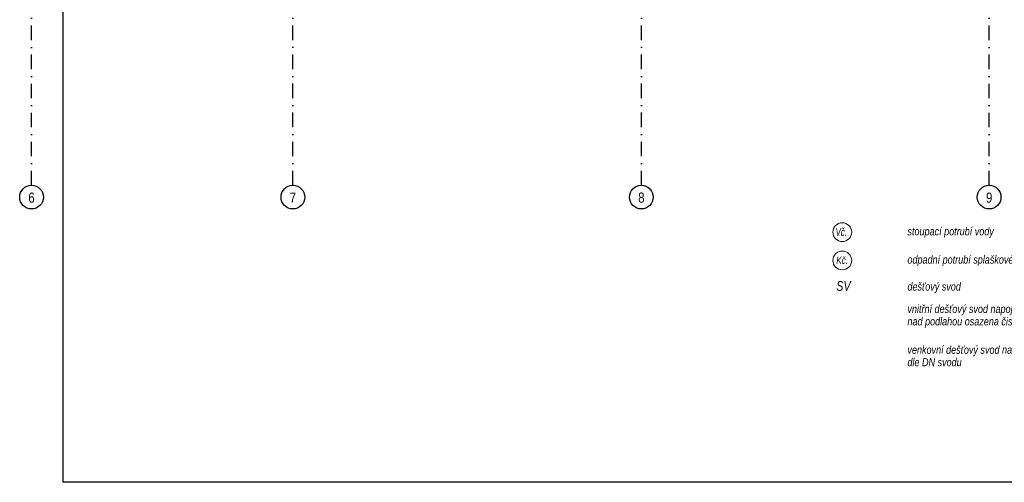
# Model space of a CAD drawing. Header units: millimetres. Extents: x 6435372 to 7248404, y 1559872 to 1886246.
# Tile 103 of 208: x 6895325 to 6912278, y 1607423 to 1615386. Entities that reach past the tile are written whole.
import ezdxf
from ezdxf.enums import TextEntityAlignment as Align

# ---------------------------------------------------------------- set-up
doc = ezdxf.new("R2010")
doc.units = ezdxf.units.MM
for name, pattern in [('DASHDOT', [1, 0.5, -0.25, 0, -0.25]), ('DASHED', [0.75, 0.5, -0.25]), ('ČERCHOVANÁ', [1, 0.5, -0.25, 0, -0.25])]:
    doc.linetypes.add(name, pattern=pattern)
doc.layers.add('matrice DPS', color=122, linetype='Continuous')
doc.layers.add('ZTI_POPIS', color=7, linetype='Continuous')
for name, color, linetype, lineweight in [('UT_potrubí', 10, 'Continuous', 30), ('ZTI-DEŠŤOVÁ-KANALIZACE', 210, 'KANALIZACE', 40), ('ZTI-SPLAŠKOVÁ KANALIZACE', 80, 'Continuous', 30), ('ZTI-VODA STUDENÁ', 170, 'ČERCHOVANÁ', 35)]:
    doc.layers.add(name, color=color, linetype=linetype, lineweight=lineweight)
doc.styles.add('ARIAL', font='arial.ttf')
doc.styles.add('INDRA', font='ariali.ttf')
doc.styles.get("Standard").update_dxf_attribs({"font": 'romans.shx'})
doc.linetypes.add('KANALIZACE', pattern='A,30,-3.5,["C",Standard,S=2.54,R=0,X=-3.81,Y=-1.27],-0.001', length=33.501)

msp = doc.modelspace()

# ---------------------------------------------------------------- linework, layer by layer
at = {"layer": 'matrice DPS', "linetype": 'DASHDOT', "ltscale": 500}
for p, q in [((6912016.7, 1612534.6), (6912028.8, 1629474.3)), ((6895528.8, 1612534.6), (6895528.8, 1627519.4)), ((6895528.8, 1612534.6), (6895528.8, 1627519.4)), ((6900028.8, 1612535.7), (6900028.8, 1616312.1)), ((6906028.8, 1612535.7), (6906028.8, 1616312.1))]:
    msp.add_line(p, q, dxfattribs=at)
at = {"layer": 'matrice DPS', "ltscale": 500}
for centre in [(6895528.8, 1612331.8), (6900028.7, 1612331.8), (6906028.8, 1612331.8), (6912016.7, 1612331.8)]:
    msp.add_circle(centre, 203.9, dxfattribs=at)
at = {"layer": 'UT_potrubí', "ltscale": 400}
msp.add_lwpolyline([(6896075.9, 1628423.3), (6925775.9, 1628423.3), (6925775.9, 1607423.3), (6896075.9, 1607423.3)], close=True, dxfattribs=at)
at = {"layer": 'ZTI-SPLAŠKOVÁ KANALIZACE', "lineweight": 18, "ltscale": 400}
msp.add_circle((6909487.9, 1611242.4), 162.1, dxfattribs=at)
at = {"layer": 'ZTI-VODA STUDENÁ', "linetype": 'Continuous', "lineweight": 18, "ltscale": 400}
msp.add_circle((6909487.9, 1611729), 162.1, dxfattribs=at)

# ---------------------------------------------------------------- texts
at = {"layer": 'matrice DPS', "ltscale": 500, "style": 'ARIAL', "width": 0.8}
for s, p in [('6', (6895528.8, 1612323.3)), ('7', (6900028.7, 1612323.3)), ('8', (6906028.8, 1612323.4)), ('9', (6912016.7, 1612323.3))]:
    msp.add_text(s, height=175, dxfattribs=at).set_placement(p, align=Align.MIDDLE)
at = {"layer": 'ZTI-DEŠŤOVÁ-KANALIZACE', "ltscale": 400, "style": 'INDRA', "width": 0.8}
msp.add_text('SV', height=166.67, dxfattribs=at).set_placement((6909384, 1610719))
at = {"layer": 'ZTI-SPLAŠKOVÁ KANALIZACE', "linetype": 'DASHED', "ltscale": 400, "style": 'INDRA', "width": 0.8}
msp.add_text('Kč.', height=125, dxfattribs=at).set_placement((6909384, 1611182.4))
at = {"layer": 'ZTI-VODA STUDENÁ', "linetype": 'Continuous', "lineweight": 18, "ltscale": 400, "style": 'INDRA', "width": 0.7}
msp.add_text('Vč.', height=140.62, dxfattribs=at).set_placement((6909371.1, 1611661.5))
at = {"layer": 'ZTI_POPIS', "linetype": 'Continuous', "style": 'INDRA', "width": 0.8}
for s, p in [('stoupací potrubí vody', (6910610, 1611673.6)), ('odpadní potrubí splaškové kanalizace', (6910610, 1611187)), ('dešťový svod ', (6910610, 1610723.6)), ('vnitřní dešťový svod napojený na vyhřívanou vpusť', (6910610, 1610338.2)), ('nad podlahou osazena čistící tvarovka', (6910610, 1610123.9)), ('venkovní dešťový svod napojený na lapač střešních splavenin', (6910610, 1609635.4)), ('dle DN svodu', (6910610, 1609421.1))]:
    msp.add_text(s, height=139.219, dxfattribs=at).set_placement(p)

doc.saveas('drawing.dxf')
